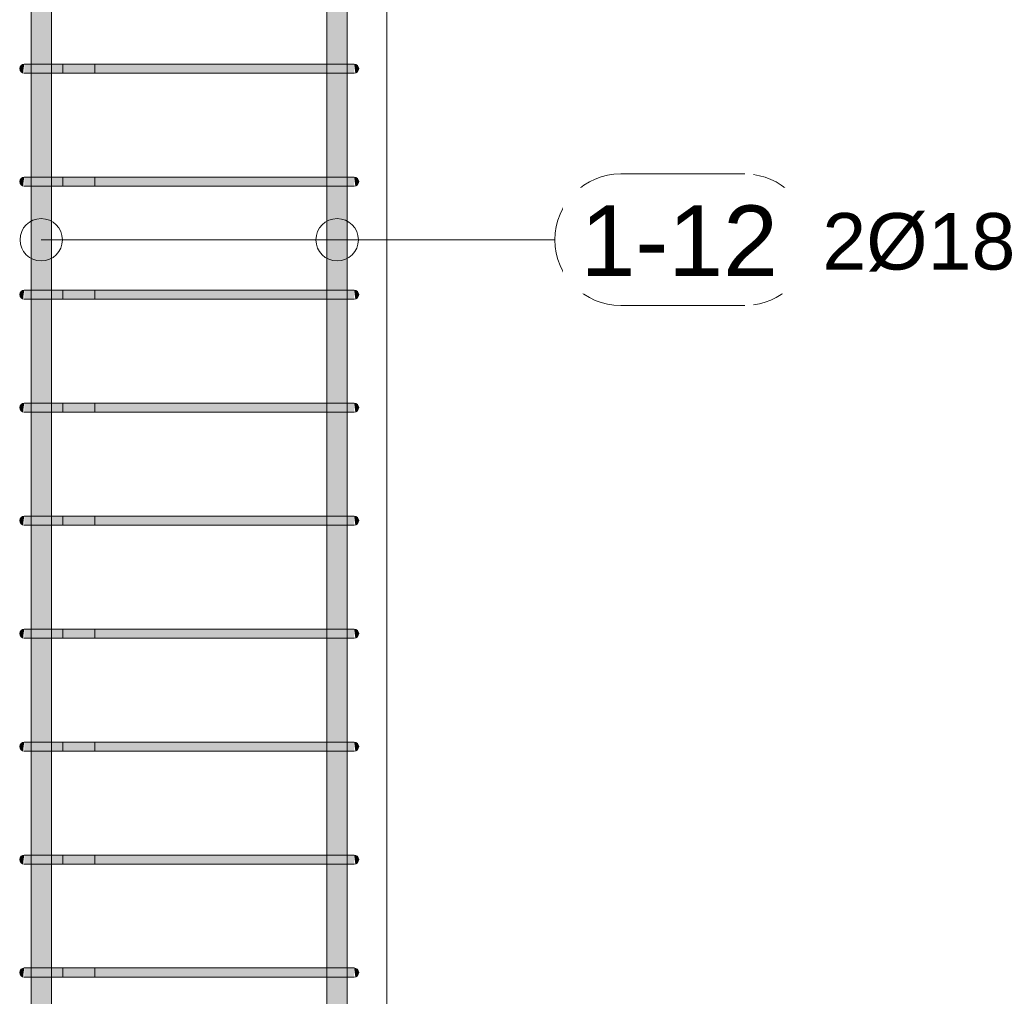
# Model space of a CAD drawing. Header units: millimetres. Extents: x 4307 to 42792, y 1610 to 10025.
# Tile 128 of 256: x 20165 to 21036, y 6699 to 7563. Entities that reach past the tile are written whole.
import ezdxf

# ---------------------------------------------------------------- set-up
doc = ezdxf.new("R2010")
doc.units = ezdxf.units.MM
for name, color, linetype, lineweight in [('S-COLS', 52, 'Continuous', 9), ('S-RBAR', 171, 'Continuous', 5), ('S-RBAR-IDEN', 171, 'Continuous', 5)]:
    doc.layers.add(name, color=color, linetype=linetype, lineweight=lineweight)
doc.styles.add('Arial', font='arial.ttf', dxfattribs={"height": 50})
doc.styles.add('Arial_1', font='arial.ttf', dxfattribs={"height": 62.5})

# ---------------------------------------------------------------- blocks, each defined once
blk = doc.blocks.new('Popisek výztuže - _Typ_ množství_PRAVÝ-500031-V1')
at = {"layer": 'S-RBAR-IDEN'}
for p, q in [((6694.54, 8583.84), (6584.84, 8583.84)), ((6584.84, 8467.41), (6694.54, 8467.41))]:
    blk.add_line(p, q, dxfattribs=at)
for centre, start, end in [((6584.84, 8525.62), 90, 270), ((6694.54, 8525.62), 277.64339, 82.35661)]:
    blk.add_arc(centre, 58.22, start, end, dxfattribs=at)

msp = doc.modelspace()

# ---------------------------------------------------------------- hatches: boundary and pattern name
at = {"layer": 'S-RBAR'}
h = msp.add_hatch(color=7, dxfattribs=at)
h.paths.add_polyline_path([(20191.64, 5870), (20193.05, 5870), (20192.83, 5916), (20175.05, 5916), (20175.05, 5870)])
h.paths.add_polyline_path([(20191.64, 5924), (20193.05, 5924), (20192.83, 6016), (20175.05, 6016), (20175.05, 5924), (20189, 5924)])
h.paths.add_polyline_path([(20178.1, 6024), (20193.05, 6024), (20192.83, 6116), (20175.05, 6116), (20175.05, 6024)])
h.paths.add_polyline_path([(20175.05, 6124), (20193.05, 6124), (20192.83, 6216), (20175.05, 6216), (20175.05, 6168.72)])
h.paths.add_polyline_path([(20175.05, 6224), (20193.05, 6224), (20192.83, 6316), (20175.05, 6316), (20175.05, 6275.01)])
h.paths.add_polyline_path([(20175.05, 6324), (20193.05, 6324), (20192.83, 6416), (20175.05, 6416), (20175.05, 6328.16)])
h.paths.add_polyline_path([(20175.05, 6424), (20193.05, 6424), (20192.83, 6516), (20175.05, 6516), (20175.05, 6434.45)])
h.paths.add_polyline_path([(20175.05, 6524), (20193.05, 6524), (20192.83, 6616), (20175.05, 6616), (20175.05, 6540.74)])
h.paths.add_polyline_path([(20178.1, 6624), (20193.05, 6624), (20192.83, 6716), (20175.05, 6716), (20175.05, 6624)])
h.paths.add_polyline_path([(20175.05, 6724), (20193.05, 6724), (20192.83, 6816), (20175.05, 6816), (20175.05, 6753.32)])
h.paths.add_polyline_path([(20178.1, 6824), (20193.05, 6824), (20192.83, 6916), (20175.05, 6916), (20175.05, 6824)])
h.paths.add_polyline_path([(20189, 6924), (20193.05, 6924), (20192.83, 7016), (20175.05, 7016), (20175.05, 6924), (20185.17, 6924)])
h.paths.add_polyline_path([(20189, 7024), (20193.05, 7024), (20192.83, 7116), (20175.05, 7116), (20175.05, 7024), (20185.17, 7024)])
h.paths.add_polyline_path([(20191.64, 7124), (20193.05, 7124), (20192.83, 7216), (20175.05, 7216), (20175.05, 7124), (20189, 7124)])
h.paths.add_polyline_path([(20191.64, 7224), (20193.05, 7224), (20192.83, 7316), (20175.05, 7316), (20175.05, 7224), (20189, 7224)])
h.paths.add_polyline_path([(20189, 7324), (20193.05, 7324), (20192.83, 7416), (20175.05, 7416), (20175.05, 7324), (20185.17, 7324)])
h.paths.add_polyline_path([(20178.1, 7424), (20193.05, 7424), (20192.83, 7516), (20175.05, 7516), (20175.05, 7424)])
h.paths.add_polyline_path([(20178.1, 7524), (20193.05, 7524), (20192.83, 7616), (20175.05, 7616), (20175.05, 7524)])
h.paths.add_polyline_path([(20175.05, 7624), (20193.05, 7624), (20192.83, 7716), (20175.05, 7716), (20175.05, 7656.79)])
h.paths.add_polyline_path([(20178.1, 7724), (20193.05, 7724), (20192.83, 7816), (20175.05, 7816), (20175.05, 7724)])
h.paths.add_polyline_path([(20175.05, 7824), (20193.05, 7824), (20192.83, 7916), (20175.05, 7916), (20175.05, 7869.37)])
h.paths.add_polyline_path([(20175.05, 7924), (20193.05, 7924), (20192.83, 8016), (20175.05, 8016), (20175.05, 7975.66)])
h.paths.add_polyline_path([(20178.1, 8024), (20193.05, 8024), (20192.83, 8116), (20175.05, 8116), (20175.05, 8024)])
h.paths.add_polyline_path([(20175.05, 8124), (20193.05, 8124), (20192.83, 8216), (20175.05, 8216), (20175.05, 8135.09)])
h.paths.add_polyline_path([(20175.05, 8224), (20193.05, 8224), (20192.83, 8316), (20175.05, 8316), (20175.05, 8241.38)])
h.paths.add_polyline_path([(20178.1, 8324), (20193.05, 8324), (20192.83, 8416), (20175.05, 8416), (20175.05, 8324)])
h.paths.add_polyline_path([(20178.1, 8424), (20193.05, 8424), (20192.83, 8516), (20175.05, 8516), (20175.05, 8424)])
h.paths.add_polyline_path([(20178.1, 8524), (20193.05, 8524), (20192.83, 8616), (20175.05, 8616), (20175.05, 8524)])
h.paths.add_polyline_path([(20175.05, 8624), (20193.05, 8624), (20192.83, 8660), (20175.05, 8660)])
h = msp.add_hatch(color=7, dxfattribs=at)
h.paths.add_polyline_path([(20436.95, 5870), (20454.95, 5870), (20454.95, 5916), (20436.95, 5916), (20436.95, 5902.99)])
h.paths.add_polyline_path([(20451.9, 5924), (20454.95, 5924), (20454.95, 6016), (20436.95, 6016), (20436.95, 5924), (20448.65, 5924)])
h.paths.add_polyline_path([(20451.9, 6024), (20454.95, 6024), (20454.95, 6116), (20436.95, 6116), (20436.95, 6024), (20448.65, 6024)])
h.paths.add_polyline_path([(20451.9, 6124), (20454.95, 6124), (20454.95, 6216), (20436.95, 6216), (20436.95, 6124), (20448.65, 6124)])
h.paths.add_polyline_path([(20436.95, 6224), (20454.95, 6224), (20454.95, 6316), (20436.95, 6316), (20436.95, 6275.01)])
h.paths.add_polyline_path([(20451.9, 6324), (20454.95, 6324), (20454.95, 6416), (20436.95, 6416), (20436.95, 6324), (20448.65, 6324)])
h.paths.add_polyline_path([(20451.9, 6424), (20454.95, 6424), (20454.95, 6516), (20436.95, 6516), (20436.95, 6424), (20448.65, 6424)])
h.paths.add_polyline_path([(20451.9, 6524), (20454.95, 6524), (20454.95, 6616), (20436.95, 6616), (20436.95, 6524), (20448.65, 6524)])
h.paths.add_polyline_path([(20451.9, 6624), (20454.95, 6624), (20454.95, 6716), (20436.95, 6716), (20436.95, 6624), (20448.65, 6624)])
h.paths.add_polyline_path([(20451.9, 6724), (20454.95, 6724), (20454.95, 6816), (20436.95, 6816), (20436.95, 6724), (20448.65, 6724)])
h.paths.add_polyline_path([(20451.9, 6824), (20454.95, 6824), (20454.95, 6916), (20436.95, 6916), (20436.95, 6824), (20448.65, 6824)])
h.paths.add_polyline_path([(20451.9, 6924), (20454.95, 6924), (20454.95, 7016), (20436.95, 7016), (20436.95, 6924), (20448.65, 6924)])
h.paths.add_polyline_path([(20436.95, 7024), (20454.95, 7024), (20454.95, 7116), (20436.95, 7116), (20436.95, 7072.19)])
h.paths.add_polyline_path([(20448.65, 7124), (20454.95, 7124), (20454.95, 7216), (20436.95, 7216), (20436.95, 7124), (20444.83, 7124)])
h.paths.add_polyline_path([(20441, 7224), (20454.95, 7224), (20454.95, 7316), (20436.95, 7316), (20436.95, 7224)])
h.paths.add_polyline_path([(20441, 7324), (20454.95, 7324), (20454.95, 7416), (20436.95, 7416), (20436.95, 7324)])
h.paths.add_polyline_path([(20451.9, 7424), (20454.95, 7424), (20454.95, 7516), (20436.95, 7516), (20436.95, 7424), (20448.65, 7424)])
h.paths.add_polyline_path([(20448.65, 7524), (20454.95, 7524), (20454.95, 7616), (20436.95, 7616), (20436.95, 7524), (20444.83, 7524)])
h.paths.add_polyline_path([(20451.9, 7624), (20454.95, 7624), (20454.95, 7716), (20436.95, 7716), (20436.95, 7624), (20448.65, 7624)])
h.paths.add_polyline_path([(20451.9, 7724), (20454.95, 7724), (20454.95, 7816), (20436.95, 7816), (20436.95, 7724), (20448.65, 7724)])
h.paths.add_polyline_path([(20441, 7824), (20454.95, 7824), (20454.95, 7916), (20436.95, 7916), (20436.95, 7824)])
h.paths.add_polyline_path([(20441, 7924), (20454.95, 7924), (20454.95, 8016), (20436.95, 8016), (20436.95, 7924)])
h.paths.add_polyline_path([(20451.9, 8024), (20454.95, 8024), (20454.95, 8116), (20436.95, 8116), (20436.95, 8024), (20448.65, 8024)])
h.paths.add_polyline_path([(20451.9, 8124), (20454.95, 8124), (20454.95, 8216), (20436.95, 8216), (20436.95, 8124), (20448.65, 8124)])
h.paths.add_polyline_path([(20451.9, 8224), (20454.95, 8224), (20454.95, 8316), (20436.95, 8316), (20436.95, 8224), (20448.65, 8224)])
h.paths.add_polyline_path([(20451.9, 8324), (20454.95, 8324), (20454.95, 8416), (20436.95, 8416), (20436.95, 8324), (20448.65, 8324)])
h.paths.add_polyline_path([(20448.65, 8424), (20454.95, 8424), (20454.95, 8516), (20436.95, 8516), (20436.95, 8424), (20444.83, 8424)])
h.paths.add_polyline_path([(20451.9, 8524), (20454.95, 8524), (20454.95, 8616), (20436.95, 8616), (20436.95, 8524), (20448.65, 8524)])
h.paths.add_polyline_path([(20444.83, 8624), (20454.95, 8624), (20454.95, 8660), (20436.95, 8660), (20436.95, 8624), (20441, 8624)])
for points in [[(20167.96, 7516.14), (20169, 7524), (20167, 7523.46), (20165.54, 7522), (20165, 7520), (20165.54, 7518), (20167, 7516.54)], [(20167.96, 7516.14), (20169, 7524), (20167, 7523.46), (20165.54, 7522), (20165, 7520), (20165.54, 7518), (20167, 7516.54)], [(20174.86, 7516), (20189, 7516), (20189, 7524), (20169, 7524), (20169, 7516), (20172.69, 7516)], [(20427.24, 7516), (20441, 7516), (20441, 7524), (20189, 7524), (20189, 7516), (20270.18, 7516)], [(20459.48, 7516), (20461, 7516.14), (20461, 7524), (20441, 7524), (20441, 7516), (20457.31, 7516)], [(20462.04, 7516.14), (20463, 7516.54), (20464.46, 7518), (20465, 7520), (20464.46, 7522), (20463, 7523.46), (20461, 7524), (20461.66, 7518.96)], [(20167.96, 7416.14), (20169, 7424), (20167, 7423.46), (20165.54, 7422), (20165, 7420), (20165.54, 7418), (20167, 7416.54)], [(20167.96, 7416.14), (20169, 7424), (20167, 7423.46), (20165.54, 7422), (20165, 7420), (20165.54, 7418), (20167, 7416.54)], [(20174.86, 7416), (20189, 7416), (20189, 7424), (20169, 7424), (20169, 7416), (20172.69, 7416)], [(20427.24, 7416), (20441, 7416), (20441, 7424), (20189, 7424), (20189, 7416), (20270.18, 7416)], [(20457.31, 7416), (20461, 7416.14), (20461, 7424), (20441, 7424), (20441, 7416), (20455.14, 7416)], [(20462.04, 7416.14), (20463, 7416.54), (20464.46, 7418), (20465, 7420), (20464.46, 7422), (20463, 7423.46), (20461, 7424), (20461.66, 7418.96)], [(20167.96, 7316.14), (20169, 7324), (20167, 7323.46), (20165.54, 7322), (20165, 7320), (20165.54, 7318), (20167, 7316.54)], [(20167.96, 7316.14), (20169, 7324), (20167, 7323.46), (20165.54, 7322), (20165, 7320), (20165.54, 7318), (20167, 7316.54)], [(20174.86, 7316), (20189, 7316), (20189, 7324), (20169, 7324), (20169, 7316), (20172.69, 7316)], [(20427.24, 7316), (20441, 7316), (20441, 7324), (20189, 7324), (20189, 7316), (20270.18, 7316)], [(20457.31, 7316), (20461, 7316.14), (20461, 7324), (20441, 7324), (20441, 7316), (20455.14, 7316)], [(20462.04, 7316.14), (20463, 7316.54), (20464.46, 7318), (20465, 7320), (20464.46, 7322), (20463, 7323.46), (20461, 7324), (20461.66, 7318.96)], [(20167.96, 7216.14), (20169, 7224), (20167, 7223.46), (20165.54, 7222), (20165, 7220), (20165.54, 7218), (20167, 7216.54)], [(20167.96, 7216.14), (20169, 7224), (20167, 7223.46), (20165.54, 7222), (20165, 7220), (20165.54, 7218), (20167, 7216.54)], [(20174.86, 7216), (20189, 7216), (20189, 7224), (20169, 7224), (20169, 7216), (20172.69, 7216)], [(20427.24, 7216), (20441, 7216), (20441, 7224), (20189, 7224), (20189, 7216), (20270.18, 7216)], [(20459.48, 7216), (20461, 7216.14), (20461, 7224), (20441, 7224), (20441, 7216), (20457.31, 7216)], [(20462.04, 7216.14), (20463, 7216.54), (20464.46, 7218), (20465, 7220), (20464.46, 7222), (20463, 7223.46), (20461, 7224), (20461.66, 7218.96)], [(20167.96, 7116.14), (20169, 7124), (20167, 7123.46), (20165.54, 7122), (20165, 7120), (20165.54, 7118), (20167, 7116.54)], [(20167.96, 7116.14), (20169, 7124), (20167, 7123.46), (20165.54, 7122), (20165, 7120), (20165.54, 7118), (20167, 7116.54)], [(20174.86, 7116), (20189, 7116), (20189, 7124), (20169, 7124), (20169, 7116), (20172.69, 7116)], [(20427.24, 7116), (20441, 7116), (20441, 7124), (20189, 7124), (20189, 7116), (20270.18, 7116)], [(20457.31, 7116), (20461, 7116.14), (20461, 7124), (20441, 7124), (20441, 7116), (20455.14, 7116)], [(20462.04, 7116.14), (20463, 7116.54), (20464.46, 7118), (20465, 7120), (20464.46, 7122), (20463, 7123.46), (20461, 7124), (20461.66, 7118.96)], [(20167.96, 7016.14), (20169, 7024), (20167, 7023.46), (20165.54, 7022), (20165, 7020), (20165.54, 7018), (20167, 7016.54)], [(20167.96, 7016.14), (20169, 7024), (20167, 7023.46), (20165.54, 7022), (20165, 7020), (20165.54, 7018), (20167, 7016.54)], [(20185.17, 7016), (20189, 7016), (20189, 7024), (20169, 7024), (20169, 7016), (20184.85, 7016)], [(20189, 7016), (20441, 7016), (20441, 7024), (20189, 7024), (20189, 7019.04)], [(20457.31, 7016), (20461, 7016.14), (20461, 7024), (20441, 7024), (20441, 7016), (20455.14, 7016)], [(20462.04, 7016.14), (20463, 7016.54), (20464.46, 7018), (20465, 7020), (20464.46, 7022), (20463, 7023.46), (20461, 7024), (20461.66, 7018.96)], [(20167.96, 6916.14), (20169, 6924), (20167, 6923.46), (20165.54, 6922), (20165, 6920), (20165.54, 6918), (20167, 6916.54)], [(20167.96, 6916.14), (20169, 6924), (20167, 6923.46), (20165.54, 6922), (20165, 6920), (20165.54, 6918), (20167, 6916.54)], [(20174.86, 6916), (20189, 6916), (20189, 6924), (20169, 6924), (20169, 6916), (20172.69, 6916)], [(20427.24, 6916), (20441, 6916), (20441, 6924), (20189, 6924), (20189, 6916), (20270.18, 6916)], [(20459.48, 6916), (20461, 6916.14), (20461, 6924), (20441, 6924), (20441, 6916), (20457.31, 6916)], [(20462.04, 6916.14), (20463, 6916.54), (20464.46, 6918), (20465, 6920), (20464.46, 6922), (20463, 6923.46), (20461, 6924), (20461.66, 6918.96)], [(20167.96, 6816.14), (20169, 6824), (20167, 6823.46), (20165.54, 6822), (20165, 6820), (20165.54, 6818), (20167, 6816.54)], [(20167.96, 6816.14), (20169, 6824), (20167, 6823.46), (20165.54, 6822), (20165, 6820), (20165.54, 6818), (20167, 6816.54)], [(20174.86, 6816), (20189, 6816), (20189, 6824), (20169, 6824), (20169, 6816), (20172.69, 6816)], [(20427.24, 6816), (20441, 6816), (20441, 6824), (20189, 6824), (20189, 6816), (20270.18, 6816)], [(20457.31, 6816), (20461, 6816.14), (20461, 6824), (20441, 6824), (20441, 6816), (20455.14, 6816)], [(20462.04, 6816.14), (20463, 6816.54), (20464.46, 6818), (20465, 6820), (20464.46, 6822), (20463, 6823.46), (20461, 6824), (20461.66, 6818.96)], [(20167.96, 6716.14), (20169, 6724), (20167, 6723.46), (20165.54, 6722), (20165, 6720), (20165.54, 6718), (20167, 6716.54)], [(20167.96, 6716.14), (20169, 6724), (20167, 6723.46), (20165.54, 6722), (20165, 6720), (20165.54, 6718), (20167, 6716.54)], [(20174.86, 6716), (20189, 6716), (20189, 6724), (20169, 6724), (20169, 6716), (20172.69, 6716)], [(20427.24, 6716), (20441, 6716), (20441, 6724), (20189, 6724), (20189, 6716), (20270.18, 6716)], [(20457.31, 6716), (20461, 6716.14), (20461, 6724), (20441, 6724), (20441, 6716), (20455.14, 6716)], [(20462.04, 6716.14), (20463, 6716.54), (20464.46, 6718), (20465, 6720), (20464.46, 6722), (20463, 6723.46), (20461, 6724), (20461.66, 6718.96)]]:
    msp.add_hatch(color=7, dxfattribs=at).paths.add_polyline_path(points)

# ---------------------------------------------------------------- linework, layer by layer
at = {"layer": 'S-COLS'}
for p, q in [((20490, 8670), (20490, 5870)), ((20490, 5870), (20490, 8670))]:
    msp.add_line(p, q, dxfattribs=at)
at = {"layer": 'S-RBAR'}
for p, q in [((20175.05, 5870), (20175.05, 8660)), ((20175.05, 5870), (20175.05, 8660)), ((20193.05, 5870), (20193.05, 8660)), ((20193.05, 5870), (20193.05, 8660)), ((20436.95, 5870), (20436.95, 8660)), ((20436.95, 5870), (20436.95, 8660)), ((20454.95, 5870), (20454.95, 8660)), ((20454.95, 5870), (20454.95, 8660)), ((20174.86, 7524), (20169, 7524)), ((20189, 7524), (20169, 7524)), ((20189, 7524), (20169, 7524)), ((20203.14, 7524), (20169, 7524)), ((20203.14, 7524), (20174.86, 7524)), ((20189, 7524), (20441, 7524)), ((20441, 7524), (20189, 7524)), ((20203.14, 7524), (20203.14, 7516)), ((20203.14, 7524), (20231.43, 7524)), ((20231.43, 7516), (20231.43, 7524)), ((20461, 7524), (20441, 7524)), ((20461, 7524), (20441, 7524)), ((20174.86, 7516), (20169, 7516)), ((20189, 7516), (20169, 7516)), ((20203.14, 7516), (20169, 7516)), ((20203.14, 7516), (20174.86, 7516)), ((20189, 7516), (20174.86, 7516)), ((20189, 7516), (20441, 7516)), ((20441, 7516), (20189, 7516)), ((20203.14, 7516), (20231.43, 7516)), ((20461, 7516), (20441, 7516)), ((20461, 7516), (20441, 7516)), ((20174.86, 7424), (20169, 7424)), ((20189, 7424), (20169, 7424)), ((20189, 7424), (20169, 7424)), ((20203.14, 7424), (20169, 7424)), ((20174.86, 7416), (20169, 7416)), ((20189, 7416), (20169, 7416)), ((20203.14, 7416), (20169, 7416)), ((20203.14, 7424), (20174.86, 7424)), ((20203.14, 7416), (20174.86, 7416)), ((20189, 7416), (20174.86, 7416)), ((20189, 7424), (20441, 7424)), ((20441, 7424), (20189, 7424)), ((20189, 7416), (20441, 7416)), ((20441, 7416), (20189, 7416)), ((20203.14, 7424), (20203.14, 7416)), ((20203.14, 7424), (20231.43, 7424)), ((20203.14, 7416), (20231.43, 7416)), ((20231.43, 7416), (20231.43, 7424)), ((20461, 7424), (20441, 7424)), ((20461, 7424), (20441, 7424)), ((20461, 7416), (20441, 7416)), ((20461, 7416), (20441, 7416)), ((20174.86, 7324), (20169, 7324)), ((20189, 7324), (20169, 7324)), ((20189, 7324), (20169, 7324)), ((20203.14, 7324), (20169, 7324)), ((20203.14, 7324), (20174.86, 7324)), ((20189, 7324), (20441, 7324)), ((20441, 7324), (20189, 7324)), ((20203.14, 7324), (20203.14, 7316)), ((20203.14, 7324), (20231.43, 7324)), ((20231.43, 7316), (20231.43, 7324)), ((20461, 7324), (20441, 7324)), ((20461, 7324), (20441, 7324)), ((20174.86, 7316), (20169, 7316)), ((20189, 7316), (20169, 7316)), ((20203.14, 7316), (20169, 7316)), ((20203.14, 7316), (20174.86, 7316)), ((20189, 7316), (20174.86, 7316)), ((20189, 7316), (20441, 7316)), ((20441, 7316), (20189, 7316)), ((20203.14, 7316), (20231.43, 7316)), ((20461, 7316), (20441, 7316)), ((20461, 7316), (20441, 7316)), ((20174.86, 7224), (20169, 7224)), ((20189, 7224), (20169, 7224)), ((20189, 7224), (20169, 7224)), ((20203.14, 7224), (20169, 7224)), ((20203.14, 7224), (20174.86, 7224)), ((20189, 7224), (20441, 7224)), ((20441, 7224), (20189, 7224)), ((20203.14, 7224), (20203.14, 7216)), ((20203.14, 7224), (20231.43, 7224)), ((20231.43, 7216), (20231.43, 7224)), ((20461, 7224), (20441, 7224)), ((20461, 7224), (20441, 7224)), ((20174.86, 7216), (20169, 7216)), ((20189, 7216), (20169, 7216)), ((20203.14, 7216), (20169, 7216)), ((20203.14, 7216), (20174.86, 7216)), ((20189, 7216), (20174.86, 7216)), ((20189, 7216), (20441, 7216)), ((20441, 7216), (20189, 7216)), ((20203.14, 7216), (20231.43, 7216)), ((20461, 7216), (20441, 7216)), ((20461, 7216), (20441, 7216)), ((20174.86, 7124), (20169, 7124)), ((20189, 7124), (20169, 7124)), ((20189, 7124), (20169, 7124)), ((20203.14, 7124), (20169, 7124)), ((20203.14, 7124), (20174.86, 7124)), ((20189, 7124), (20441, 7124)), ((20441, 7124), (20189, 7124)), ((20203.14, 7124), (20203.14, 7116)), ((20203.14, 7124), (20231.43, 7124)), ((20231.43, 7116), (20231.43, 7124)), ((20461, 7124), (20441, 7124)), ((20461, 7124), (20441, 7124)), ((20174.86, 7116), (20169, 7116)), ((20189, 7116), (20169, 7116)), ((20203.14, 7116), (20169, 7116)), ((20203.14, 7116), (20174.86, 7116)), ((20189, 7116), (20174.86, 7116)), ((20189, 7116), (20441, 7116)), ((20441, 7116), (20189, 7116)), ((20203.14, 7116), (20231.43, 7116)), ((20461, 7116), (20441, 7116)), ((20461, 7116), (20441, 7116)), ((20174.86, 7024), (20169, 7024)), ((20189, 7024), (20169, 7024)), ((20189, 7024), (20169, 7024)), ((20203.14, 7024), (20169, 7024)), ((20203.14, 7024), (20174.86, 7024)), ((20189, 7024), (20441, 7024)), ((20441, 7024), (20189, 7024)), ((20203.14, 7024), (20203.14, 7016)), ((20203.14, 7024), (20231.43, 7024)), ((20231.43, 7016), (20231.43, 7024)), ((20461, 7024), (20441, 7024)), ((20461, 7024), (20441, 7024)), ((20174.86, 7016), (20169, 7016)), ((20189, 7016), (20169, 7016)), ((20203.14, 7016), (20169, 7016)), ((20203.14, 7016), (20174.86, 7016)), ((20189, 7016), (20174.86, 7016)), ((20189, 7016), (20441, 7016)), ((20441, 7016), (20189, 7016)), ((20203.14, 7016), (20231.43, 7016)), ((20461, 7016), (20441, 7016)), ((20461, 7016), (20441, 7016)), ((20174.86, 6924), (20169, 6924)), ((20189, 6924), (20169, 6924)), ((20189, 6924), (20169, 6924)), ((20203.14, 6924), (20169, 6924)), ((20203.14, 6924), (20174.86, 6924)), ((20189, 6924), (20441, 6924)), ((20441, 6924), (20189, 6924)), ((20203.14, 6924), (20203.14, 6916)), ((20203.14, 6924), (20231.43, 6924)), ((20231.43, 6916), (20231.43, 6924)), ((20461, 6924), (20441, 6924)), ((20461, 6924), (20441, 6924)), ((20174.86, 6916), (20169, 6916)), ((20189, 6916), (20169, 6916)), ((20203.14, 6916), (20169, 6916)), ((20203.14, 6916), (20174.86, 6916)), ((20189, 6916), (20174.86, 6916)), ((20189, 6916), (20441, 6916)), ((20441, 6916), (20189, 6916)), ((20203.14, 6916), (20231.43, 6916)), ((20461, 6916), (20441, 6916)), ((20461, 6916), (20441, 6916)), ((20174.86, 6824), (20169, 6824)), ((20189, 6824), (20169, 6824)), ((20189, 6824), (20169, 6824)), ((20203.14, 6824), (20169, 6824)), ((20203.14, 6824), (20174.86, 6824)), ((20189, 6824), (20441, 6824)), ((20441, 6824), (20189, 6824)), ((20203.14, 6824), (20203.14, 6816)), ((20203.14, 6824), (20231.43, 6824)), ((20231.43, 6816), (20231.43, 6824)), ((20461, 6824), (20441, 6824)), ((20461, 6824), (20441, 6824)), ((20174.86, 6816), (20169, 6816)), ((20189, 6816), (20169, 6816)), ((20203.14, 6816), (20169, 6816)), ((20203.14, 6816), (20174.86, 6816)), ((20189, 6816), (20174.86, 6816)), ((20189, 6816), (20441, 6816)), ((20441, 6816), (20189, 6816)), ((20203.14, 6816), (20231.43, 6816)), ((20461, 6816), (20441, 6816)), ((20461, 6816), (20441, 6816)), ((20174.86, 6724), (20169, 6724)), ((20189, 6724), (20169, 6724)), ((20189, 6724), (20169, 6724)), ((20203.14, 6724), (20169, 6724)), ((20203.14, 6724), (20174.86, 6724)), ((20189, 6724), (20441, 6724)), ((20441, 6724), (20189, 6724)), ((20203.14, 6724), (20203.14, 6716)), ((20203.14, 6724), (20231.43, 6724)), ((20231.43, 6716), (20231.43, 6724)), ((20461, 6724), (20441, 6724)), ((20461, 6724), (20441, 6724)), ((20174.86, 6716), (20169, 6716)), ((20189, 6716), (20169, 6716)), ((20203.14, 6716), (20169, 6716)), ((20203.14, 6716), (20174.86, 6716)), ((20189, 6716), (20174.86, 6716)), ((20189, 6716), (20441, 6716)), ((20441, 6716), (20189, 6716)), ((20203.14, 6716), (20231.43, 6716)), ((20461, 6716), (20441, 6716)), ((20461, 6716), (20441, 6716))]:
    msp.add_line(p, q, dxfattribs=at)
for centre, start, end in [((20169, 7520), 90, 270), ((20169, 7520), 90, 270), ((20169, 7520), 90, 270), ((20461, 7520), 270, 90), ((20461, 7520), 270, 90), ((20169, 7420), 90, 270), ((20169, 7420), 90, 270), ((20169, 7420), 90, 270), ((20461, 7420), 270, 90), ((20461, 7420), 270, 90), ((20169, 7320), 90, 270), ((20169, 7320), 90, 270), ((20169, 7320), 90, 270), ((20461, 7320), 270, 90), ((20461, 7320), 270, 90), ((20169, 7220), 90, 270), ((20169, 7220), 90, 270), ((20169, 7220), 90, 270), ((20461, 7220), 270, 90), ((20461, 7220), 270, 90), ((20169, 7120), 90, 270), ((20169, 7120), 90, 270), ((20169, 7120), 90, 270), ((20461, 7120), 270, 90), ((20461, 7120), 270, 90), ((20169, 7020), 90, 270), ((20169, 7020), 90, 270), ((20169, 7020), 90, 270), ((20461, 7020), 270, 90), ((20461, 7020), 270, 90), ((20169, 6920), 90, 270), ((20169, 6920), 90, 270), ((20169, 6920), 90, 270), ((20461, 6920), 270, 90), ((20461, 6920), 270, 90), ((20169, 6820), 90, 270), ((20169, 6820), 90, 270), ((20169, 6820), 90, 270), ((20461, 6820), 270, 90), ((20461, 6820), 270, 90), ((20169, 6720), 90, 270), ((20169, 6720), 90, 270), ((20169, 6720), 90, 270), ((20461, 6720), 270, 90), ((20461, 6720), 270, 90)]:
    msp.add_arc(centre, 4, start, end, dxfattribs=at)
at = {"layer": 'S-RBAR-IDEN'}
for p in [(20184.05, 7368.51), (20445.95, 7368.51)]:
    msp.add_line(p, (20638.7, 7368.51), dxfattribs=at)
for centre in [(20184.05, 7368.51), (20445.95, 7368.51)]:
    msp.add_circle(centre, 18.75, dxfattribs=at)

# ---------------------------------------------------------------- block references
msp.add_blockref('Popisek výztuže - _Typ_ množství_PRAVÝ-500031-V1', (14112.07, -1157.11), dxfattribs=at)

# ---------------------------------------------------------------- texts
at = {"layer": 'S-RBAR-IDEN', "insert": (20875.33, 7392.13), "char_height": 50, "width": 210.443, "attachment_point": 1, "style": 'Arial', "bg_fill": 3, "box_fill_scale": 1.25, "bg_fill_color": 256, "bg_fill_true_color": 13158600, "bg_fill_transparency": 0}
msp.add_mtext('2Ø18', dxfattribs=at)

# ---------------------------------------------------------------- next in the draw order: texts
at = {"layer": 'S-RBAR-IDEN', "insert": (20661.34, 7398.88), "char_height": 62.5, "width": 210.443, "attachment_point": 1, "style": 'Arial_1', "bg_fill": 3, "box_fill_scale": 1.25, "bg_fill_color": 256, "bg_fill_true_color": 13158600, "bg_fill_transparency": 0}
msp.add_mtext('1-12', dxfattribs=at)

doc.saveas('drawing.dxf')
